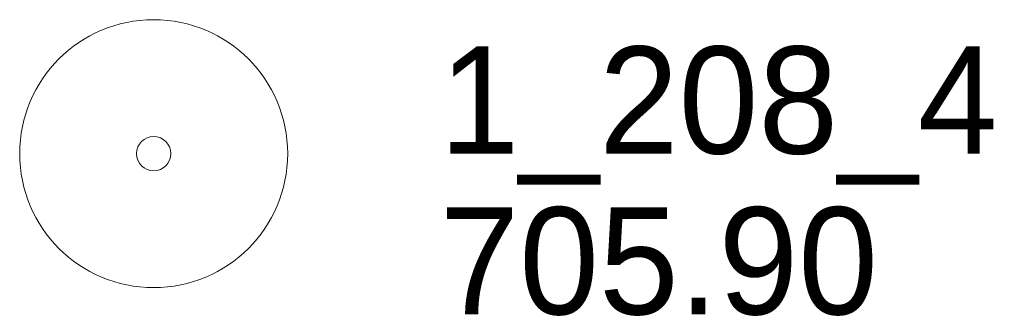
# Model space of a CAD drawing. Extents: x 863487 to 870045, y 569252 to 575761.
# Tile 8 of 66: x 864097 to 864152, y 571405 to 571422. Entities that reach past the tile are written whole.
import ezdxf

# ---------------------------------------------------------------- set-up
doc = ezdxf.new("R2010")
doc.units = 0
doc.header["$LTSCALE"] = 0.005
doc.header["$MEASUREMENT"] = 0
doc.layers.add('E_MAP_PassPoints', color=40, linetype='Continuous', lineweight=15)
doc.styles.add('Style-IGR_FONT_0', font='IGR_FONT_0.shx')

# ---------------------------------------------------------------- blocks, each defined once
blk = doc.blocks.new('PP')
at = {"layer": 'E_MAP_PassPoints', "color": 40, "linetype": 'Continuous', "lineweight": 0}
for radius in [7.5, 0.96]:
    blk.add_circle((0, 0), radius, dxfattribs=at)

msp = doc.modelspace()

# ---------------------------------------------------------------- block references
at = {"layer": 'E_MAP_PassPoints', "color": 40, "linetype": 'Continuous'}
msp.add_blockref('PP', (864104.322, 571414.49), dxfattribs=at)
msp.add_blockref('PP', (864104.322, 571414.49), dxfattribs=at)

# ---------------------------------------------------------------- texts
at = {"layer": 'E_MAP_PassPoints', "color": 40, "linetype": 'Continuous', "style": 'Style-IGR_FONT_0'}
for s, p in [('1_208_4', (864120.322, 571414.49)), ('1_208_4', (864120.322, 571414.49)), ('705.90', (864120.322, 571405.49)), ('705.90', (864120.322, 571405.49))]:
    msp.add_text(s, height=6, dxfattribs=at).set_placement(p)

doc.saveas('drawing.dxf')
